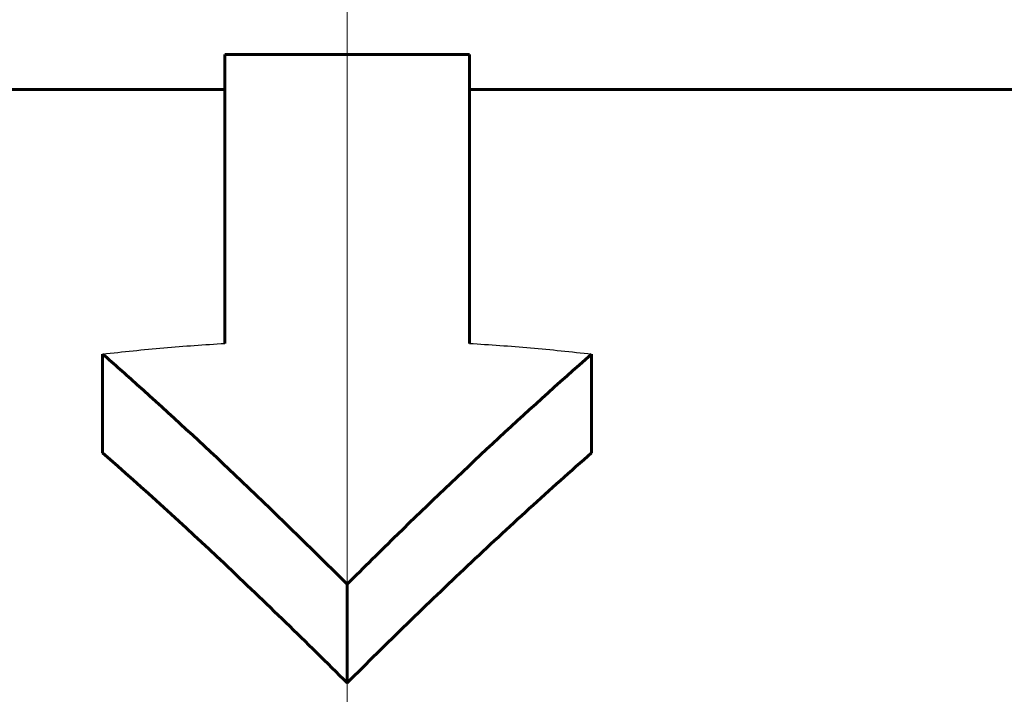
# Model space of a CAD drawing. Header units: millimetres. Extents: x 0 to 841, y 0 to 594.
# Tile 10 of 27: x 219.56 to 225.2, y 384.74 to 388.6. Entities that reach past the tile are written whole.
import ezdxf

# ---------------------------------------------------------------- set-up
doc = ezdxf.new("R2010")
doc.units = ezdxf.units.MM
for name, pattern in [('K5LT-1', [0]), ('K5LT_AXLED', [12, 7.5, -1.5, 1.5, -1.5]), ('K5LT_BASIC', [0]), ('K5LT_THIN', [0])]:
    doc.linetypes.add(name, pattern=pattern)
doc.layers.add('Системный слой', color=7, linetype='Continuous')
doc.layers.add('Системный слой (1)', color=251, linetype='Continuous', true_color=0x6c6c6c)
doc.styles.add('KDIMTEXTSTYLE', font='txt', dxfattribs={"width": 0.96, "oblique": 15, "height": 5})
doc.styles.add('KTEXTSTYLE', font='txt', dxfattribs={"width": 0.96, "height": 5})
doc.dimstyles.new('KDIMSTYLE (0.40)', dxfattribs={"dimtxt": 5, "dimasz": 1, "dimexe": 2, "dimexo": 0, "dimgap": 1, "dimtad": 1, "dimlfac": 2.5, "dimtxsty": 'KDIMTEXTSTYLE', "dimsah": 1, "dimcen": 0, "dimdle": 1, "dimadec": 0, "dimazin": 0, "dimtfac": 0.667, "dimtmove": 0, "dimatfit": 3, "dimfxl": 1, "dimtvp": 1, "dimtolj": 1, "dimtzin": 0, "dimarcsym": 0})

# ---------------------------------------------------------------- blocks, each defined once
blk = doc.blocks.new('D0')
at = {"layer": 'Системный слой (1)'}
for points in [[(209.9397, 394.7372), (210.4397, 395.3955), (205.4397, 394.7372), (210.4397, 394.0789)], [(232.4397, 394.0789), (237.4397, 394.7372), (232.4397, 395.3955), (232.9397, 394.7372)]]:
    blk.add_hatch(color=7, dxfattribs=at).paths.add_polyline_path(points)
at = {"layer": 'Системный слой (1)', "color": 7, "linetype": 'K5LT_THIN', "lineweight": 18}
for p, q in [((205.4397, 382.2019), (205.4397, 396.7372)), ((237.4397, 382.2019), (237.4397, 396.7372)), ((205.4397, 394.7372), (210.4397, 395.3955)), ((210.4397, 395.3955), (209.9397, 394.7372)), ((232.9397, 394.7372), (232.4397, 395.3955)), ((232.4397, 395.3955), (237.4397, 394.7372)), ((210.4397, 394.0789), (205.4397, 394.7372)), ((205.4397, 394.7372), (237.4397, 394.7372)), ((209.9397, 394.7372), (210.4397, 394.0789)), ((237.4397, 394.7372), (232.4397, 394.0789)), ((232.4397, 394.0789), (232.9397, 394.7372))]:
    blk.add_line(p, q, dxfattribs=at)
blk.add_wipeout([(217.3547, 395.7372), (217.3547, 403.1191), (225.1979, 403.1191), (225.1979, 395.7372)]).dxf.layer = 'Системный слой (1)'
at = {"layer": 'Системный слой (1)', "color": 7, "insert": (217.3547, 402.3247), "char_height": 5, "attachment_point": 1, "style": 'KTEXTSTYLE'}
blk.add_mtext('\\fArial|b0|c204|p34;\\H5.0;\\W1.000;\\Q15;\\fGOST Type AU|b0|i0|c204|p34;\\Q15;\\W0.960;80', dxfattribs=at)
blk = doc.blocks.new('KDIMARROW_01')
at = {"layer": 'Системный слой'}
blk.add_hatch(color=0, dxfattribs=at).paths.add_polyline_path([(0, 0), (-5, 0.6583), (-4.5, 0), (-5, -0.6583)])
at = {"layer": 'Системный слой', "color": 0, "linetype": 'K5LT_THIN', "lineweight": 18}
for p, q in [((-4.5, 0), (-5, 0.6583)), ((-5, 0.6583), (0, 0)), ((0, 0), (-5, -0.6583)), ((-5, -0.6583), (-4.5, 0))]:
    blk.add_line(p, q, dxfattribs=at)
at = {"layer": 'Системный слой (1)', "color": 0, "linetype": 'K5LT_THIN', "lineweight": 18}
blk.add_line((221.4397, 125.4387), (221.0397, 125.4387), dxfattribs=at)

msp = doc.modelspace()

# ---------------------------------------------------------------- linework, layer by layer
at = {"layer": 'Системный слой (1)', "color": 150, "linetype": 'K5LT_BASIC', "lineweight": 60, "true_color": 0x0080ff}
for p, q in [((220.7397, 388.4019), (222.1397, 388.4019)), ((220.7397, 386.7472), (220.7397, 388.4019)), ((222.1397, 388.4019), (222.1397, 386.7472)), ((211.4642, 388.2019), (220.7397, 388.2019)), ((222.1397, 388.2019), (231.4151, 388.2019)), ((220.0397, 386.1205), (220.0397, 386.6862)), ((222.8397, 386.1205), (222.8397, 386.6862)), ((221.4397, 384.8019), (221.4397, 385.3676))]:
    msp.add_line(p, q, dxfattribs=at)
at = {"layer": 'Системный слой (1)', "color": 7, "linetype": 'K5LT-1'}
for points in [[(220.0397, 386.6862), (220.0975, 386.6929), (220.2138, 386.7056), (220.3891, 386.7221), (220.5647, 386.7362), (220.6814, 386.7438), (220.7397, 386.7472)], [(222.1397, 386.7472), (222.1979, 386.7438), (222.3146, 386.7362), (222.4899, 386.7222), (222.6651, 386.7056), (222.7816, 386.6929), (222.8397, 386.6862)]]:
    msp.add_open_spline(points, degree=3, dxfattribs=at)
at = {"layer": 'Системный слой (1)', "color": 150, "linetype": 'K5LT_BASIC', "lineweight": 60, "true_color": 0x0080ff}
for points, knots in [([(221.4397, 385.3676), (221.227, 385.5802), (220.8299, 385.9681), (220.3606, 386.4021), (220.106, 386.628), (220.0397, 386.6862)], [0, 0, 0, 0, 2.785503, 5.164579, 6, 6, 6, 6]), ([(222.8397, 386.6862), (222.6489, 386.5188), (222.2755, 386.1802), (221.811, 385.736), (221.5354, 385.4633), (221.4397, 385.3676)], [0, 0, 0, 0, 2.4017, 4.745769, 6, 6, 6, 6]), ([(220.0397, 386.1205), (220.2739, 385.915), (220.745, 385.4847), (221.2068, 385.0347), (221.4397, 384.8019)], [0, 0, 0, 0, 2.457421, 5, 5, 5, 5]), ([(222.8397, 386.1205), (222.6002, 385.9104), (222.1292, 385.4798), (221.6675, 385.0297), (221.4397, 384.8019)], [0, 0, 0, 0, 2.512354, 5, 5, 5, 5])]:
    msp.add_open_spline(points, degree=3, knots=knots, dxfattribs=at)

# ---------------------------------------------------------------- next in the draw order: dimensions: what is measured, and where the dimension line sits
at = {"layer": 'Системный слой (1)', "color": 7}
dim = msp.add_linear_dim(base=(205.4397, 394.7372), p1=(237.4397, 382.2019), p2=(205.4397, 382.2019), dimstyle='KDIMSTYLE (0.40)', override={"dimexo": 0, "dimpost": '\\fGOST Type AU|b0|c204|p34;\\H5.0;\\W0.960;\\Q15;<>', "dimblk1": 'KDIMARROW_01', "dimblk2": 'KDIMARROW_01', "dimse1": 0, "dimse2": 0, "dimclrt": 7, "dimtol": 1, "dimtp": 0, "dimtm": 0, "dimtdec": 5, "dimtolj": 1}, dxfattribs=at)
dim.commit()
dim.dimension.update_dxf_attribs({"geometry": 'D0', "text_midpoint": (221.4397, 394.7372), "dimtype": 160})

# ---------------------------------------------------------------- next in the draw order: linework, layer by layer
at = {"layer": 'Системный слой (1)', "color": 30, "linetype": 'K5LT_AXLED', "lineweight": 18, "true_color": 0xff8000}
msp.add_line((221.4397, 390.6019), (221.4397, 374.6019), dxfattribs=at)

doc.saveas('drawing.dxf')
